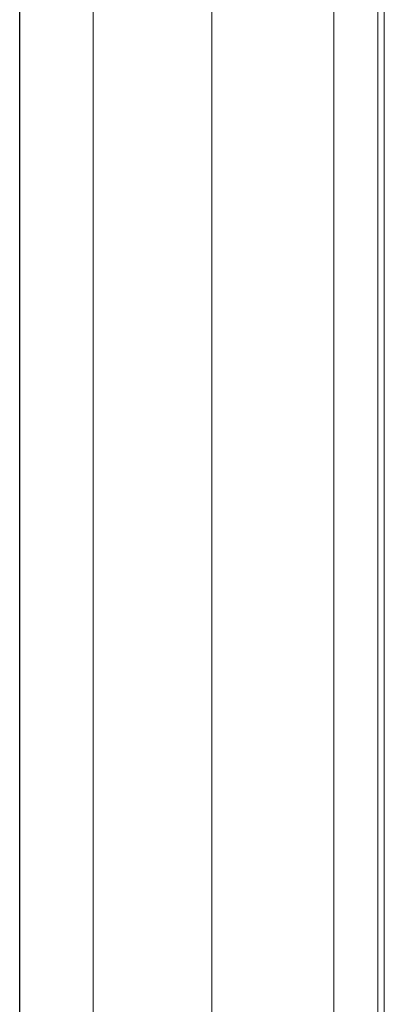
# Paper-space layout 'Blatt2' of a CAD drawing. Header units: millimetres. Extents: x 5 to 418, y 2 to 292.
# Tile 18 of 103: x 138.66 to 143.42, y 157.39 to 170.23. Entities that reach past the tile are written whole.
import ezdxf

# ---------------------------------------------------------------- set-up
doc = ezdxf.new("R2010")
doc.units = ezdxf.units.MM

psp = doc.layouts.new('Blatt2')

# ---------------------------------------------------------------- linework, layer by layer
at = {"color": 7, "linetype": 'Continuous', "lineweight": 18}
for p, q in [((143.421, 122.736), (143.421, 192.954)), ((142.762, 128.337), (142.762, 191.554)), ((143.336, 191.545), (143.336, 128.328)), ((141.171, 190.635), (141.171, 127.598)), ((139.623, 127.541), (139.623, 190.578))]:
    psp.add_line(p, q, dxfattribs=at)
at = {"color": 7, "linetype": 'Continuous', "lineweight": 25}
psp.add_line((138.664, 127.803), (138.664, 190.958), dxfattribs=at)

doc.saveas('drawing.dxf')
